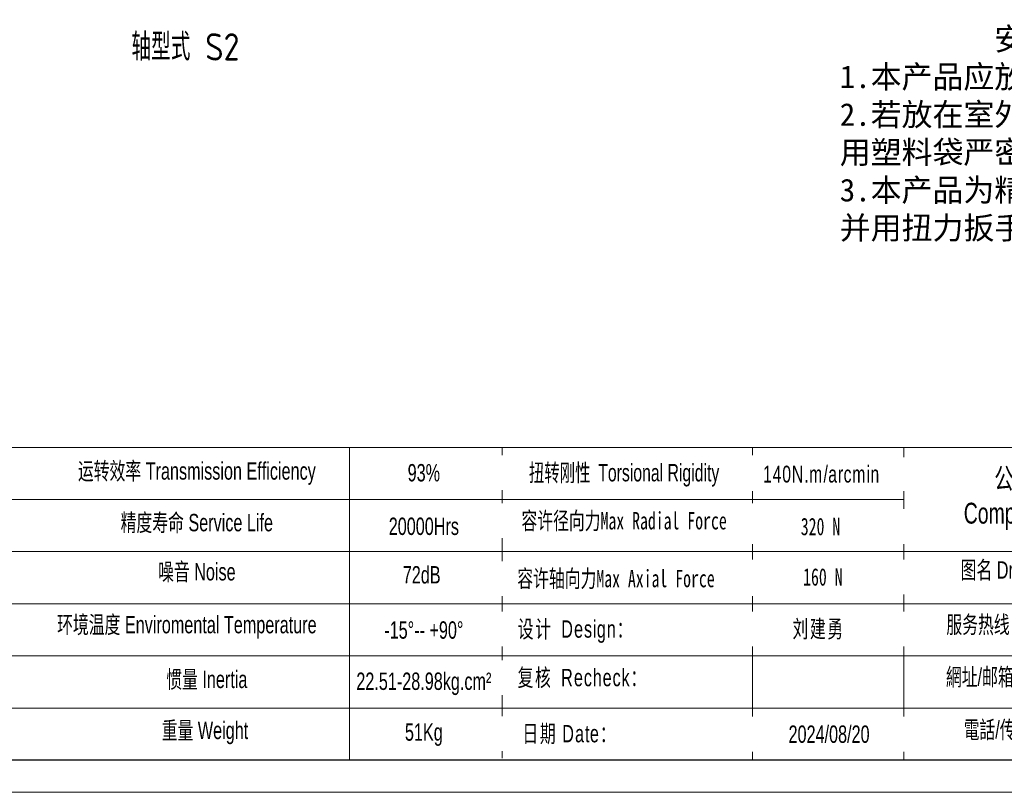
# Model space of a CAD drawing. Header units: millimetres. Extents: x 7 to 1423, y 5 to 926.
# Tile 2 of 5: x 472 to 941, y 5 to 373. Entities that reach past the tile are written whole.
import ezdxf

# ---------------------------------------------------------------- set-up
doc = ezdxf.new("R2010")
doc.units = ezdxf.units.MM
for name, color, linetype, lineweight in [('SLD-0', 7, 'Continuous', 18), ('图框_外框线', 7, 'Continuous', 18), ('标注线', 3, 'Continuous', 15)]:
    doc.layers.add(name, color=color, linetype=linetype, lineweight=lineweight)
doc.styles.add('工程字', font='gbenor.shx', dxfattribs={"bigfont": 'gbcbig.shx'})
doc.styles.add('标准', font='arial.ttf', dxfattribs={"width": 0.667})

msp = doc.modelspace()

# ---------------------------------------------------------------- linework, layer by layer
at = {"layer": 'SLD-0'}
msp.add_line((628.9585, 169.0185), (628.9585, 20.1581), dxfattribs=at)
at = {"layer": '图框_外框线'}
for p, q in [((121.9498, 169.0185), (1293.909, 169.0185)), ((701.6347, 169.0185), (701.6347, 20.9838)), ((820.9009, 169.0185), (820.9009, 20.1581)), ((892.9261, 169.0185), (892.9261, 20.1581)), ((234.2609, 144.1811), (892.9261, 144.1811)), ((121.9498, 119.3437), (1293.909, 119.3437)), ((234.2609, 94.5063), (1293.909, 94.5063)), ((234.2609, 69.6688), (1293.909, 69.6688)), ((234.2609, 44.8314), (1293.909, 44.8314))]:
    msp.add_line(p, q, dxfattribs=at)
at = {"layer": '图框_外框线', "color": 3}
msp.add_lwpolyline([(6.8917, 4.6519), (1309.4152, 4.6519), (1309.4152, 925.7221), (6.8917, 925.7221)], close=True, dxfattribs=at)
at = {"layer": '图框_外框线', "color": 3, "lineweight": 25}
msp.add_lwpolyline([(84.4228, 20.1581), (1293.909, 20.1581), (1293.909, 910.2159), (84.4228, 910.2159)], close=True, dxfattribs=at)

# ---------------------------------------------------------------- texts
at = {"insert": (862.4843, 369.0902), "char_height": 10.8, "width": 339.849341, "attachment_point": 1}
msp.add_mtext('{\\fFangSong_GB2312|b0|i0|c134|p2;          \\C3;安装注意事项\\P1.本产品应放在干燥的环境中保管\\P2.若放在室外或有潮气的场所保管 时，应装入箱内用塑料袋严密包裹，以免受雨淋或外气的侵蚀。\\P3.本产品为精密件，安装时应小心装入，严禁敲打。并用扭力扳手对孔位螺栓进行锁紧.}', dxfattribs=at)
at = {"layer": 'SLD-0', "color": 1, "attachment_point": 2, "style": '标准'}
for s, insert, char_height, width in [('运转效率 Transmission Efficiency', (556.3087, 161.9345), 8.279138, 140.691974), ('93%', (664.4075, 161.089), 8.27914, 105.879284), ('公司名称\\PCompany name', (954.1974, 159.2132), 9.934966, 128.626786), ('精度寿命 Service Life', (556.3087, 137.3292), 8.279138, 110.433199), ('20000Hrs', (664.4075, 135.5718), 8.27914, 105.879284), ('噪音 Noise', (556.3087, 113.9098), 8.27914, 73.054702), ('72dB', (663.388, 112.4618), 8.27914, 54.632571), ('图名 Drawing name', (953.5183, 114.7652), 8.279138, 105.879284), ('环境温度 Enviromental Temperature', (551.5623, 88.7116), 8.279138, 139.505328), ('服务热线 Service hotline', (954.6923, 88.7317), 8.279138, 117.959694), ('-15%%D-- +90%%D', (664.4075, 86.1331), 8.279138, 71.020742), ('惯量 Inertia', (561.0552, 62.6241), 8.27914, 74.795819), ('22.51-28.98kg.cm²', (664.4075, 61.7234), 8.279138, 55.99547), ('網址/邮箱Website/email', (953.4032, 63.7879), 8.279138, 122.784938), ('重量 Weight', (560.1653, 38.3153), 8.27914, 64.376964), ('51Kg', (664.4075, 37.513), 8.27914, 55.394502), ('電話/传真Tel./Fax', (951.5483, 38.6497), 8.279138, 124.261681)]:
    msp.add_mtext(s, dxfattribs=dict(at, insert=insert, char_height=char_height, width=width))
at = {"layer": '标注线', "color": 0, "lineweight": 20, "insert": (550.8898, 359.8813), "char_height": 13, "attachment_point": 5, "style": '工程字'}
msp.add_mtext('轴型式 S2', dxfattribs=at)

# ---------------------------------------------------------------- next in the draw order: texts
at = {"layer": 'SLD-0', "color": 1, "attachment_point": 2, "style": '标准', "bg_fill": 2}
for s, insert, char_height, width in [('{\\T1.1;140N.m/arcmin}', (853.8198, 160.3103), 8.019, 136.271303), ('{\\f宋体|b0|i0|c134|p2;容许径向力Max Radial Force}', (759.7812, 138.2339), 8.279138, 139.505328), ('{\\fSimSun|b0|i0|c134|p2;\\T1.1;设计 \\fArial|b0|i0|c0|p34;Design\\fSimSun|b0|i0|c134|p2;：}', (736.8255, 86.6211), 8.279138, 139.505328), ('{\\fSimSun|b0|i0|c134|p2;\\T1.1;复核 \\fArial|b0|i0|c0|p34;Recheck\\fSimSun|b0|i0|c134|p2;：}', (740.0633, 63.4856), 8.279138, 139.505328), ('{\\T1.1;日期 Date：}', (733.936, 36.7619), 8.279138, 139.505328), ('2024/08/20', (857.3896, 36.5082), 8.27914, 139.505328)]:
    msp.add_mtext(s, dxfattribs=dict(at, insert=insert, char_height=char_height, width=width))

# ---------------------------------------------------------------- next in the draw order: texts
at = {"layer": 'SLD-0', "color": 1, "char_height": 8.279138, "width": 139.505328, "attachment_point": 2, "style": '标准', "bg_fill": 2}
for s, insert in [('{\\f宋体|b0|i0|c134|p2;\\W0.65;扭转刚性 \\fArial|b0|i0|c0|p34;Torsional Rigidity}', (759.773, 161.1208)), ('{\\fSimSun|b1|i0|c134|p2;320 N}', (853.3062, 135.4731)), ('{\\f宋体|b0|i0|c134|p2;容许轴向力Max Axial Force}', (755.916, 110.6676)), ('{\\fSimSun|b0|i0|c134|p2;\\T1.1;刘建勇 }', (852.4207, 86.6854))]:
    msp.add_mtext(s, dxfattribs=dict(at, insert=insert))

# ---------------------------------------------------------------- next in the draw order: texts
at = {"layer": 'SLD-0', "color": 1, "insert": (854.4156, 111.4578), "char_height": 8.279138, "width": 139.505328, "attachment_point": 2, "style": '标准', "bg_fill": 2}
msp.add_mtext('{\\fSimSun|b1|i0|c134|p2;160 N}', dxfattribs=at)

doc.saveas('drawing.dxf')
